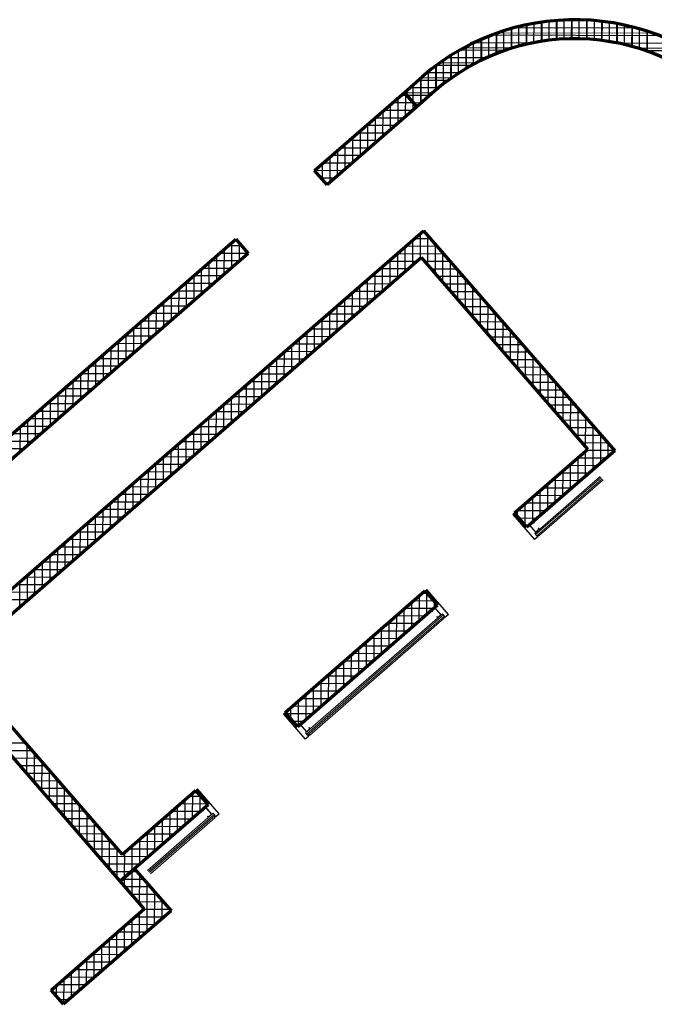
# Model space of a CAD drawing. Header units: millimetres. Extents: x 98667 to 994031, y -2704 to 533009.
# Tile 150 of 256: x 557620 to 564303, y 326993 to 337351. Entities that reach past the tile are written whole.
import ezdxf

# ---------------------------------------------------------------- set-up
doc = ezdxf.new("R2010")
doc.units = ezdxf.units.MM
for name, color, linetype, lineweight in [('A-WALL-FNSH', 1, 'Continuous', 15), ('A-WALL-FULL', 6, 'Continuous', 70), ('A-WALL-PATT', 5, 'Continuous', 15)]:
    doc.layers.add(name, color=color, linetype=linetype, lineweight=lineweight)
doc.layers.add('A-WALL-PATT-50', color=5, linetype='Continuous')

msp = doc.modelspace()

# ---------------------------------------------------------------- linework, layer by layer
at = {"layer": 'A-WALL-FNSH', "color": 251}
for p, q in [((563043, 331946), (563733, 332546)), ((563053, 331934), (563743, 332534)), ((563064, 331922), (563754, 332522)), ((563086, 331921), (563764, 332510)), ((562811, 332145), (562849, 332178)), ((563041, 331881), (562811, 332145)), ((562849, 332174), (562816, 332145)), ((562816, 332145), (563041, 331886)), ((562849, 332178), (562860, 332166)), ((562857, 332164), (562849, 332174)), ((562860, 332166), (562857, 332164)), ((562988, 332034), (563026, 332067)), ((563055, 331957), (562988, 332034)), ((563025, 332062), (562992, 332034)), ((562992, 332034), (563055, 331961)), ((563034, 332053), (563025, 332062)), ((563026, 332067), (563036, 332055)), ((563036, 332055), (563034, 332053)), ((563080, 332000), (563082, 332002)), ((563082, 332002), (563092, 331990)), ((563079, 331914), (563041, 331881)), ((563041, 331886), (563074, 331914)), ((563064, 331922), (563043, 331946)), ((563092, 331990), (563055, 331957)), ((563055, 331961), (563088, 331990)), ((563066, 331924), (563068, 331926)), ((563074, 331914), (563066, 331924)), ((563068, 331926), (563079, 331914)), ((563086, 331921), (563076, 331933)), ((563088, 331990), (563080, 332000)), ((561906, 331358), (561868, 331325)), ((561868, 331325), (561879, 331313)), ((561873, 331325), (561906, 331354)), ((561881, 331315), (561873, 331325)), ((561879, 331313), (561881, 331315)), ((562136, 331094), (561906, 331358)), ((561906, 331354), (562131, 331094)), ((562071, 331101), (561350, 330474)), ((562081, 331089), (561360, 330462)), ((562092, 331077), (561371, 330450)), ((561992, 331168), (561954, 331135)), ((561954, 331135), (561965, 331123)), ((561958, 331135), (561992, 331164)), ((561967, 331125), (561958, 331135)), ((561965, 331123), (561967, 331125)), ((562059, 331091), (561992, 331168)), ((561992, 331164), (562055, 331091)), ((562013, 331072), (562011, 331070)), ((562011, 331070), (562021, 331058)), ((562021, 331062), (562013, 331072)), ((562021, 331058), (562059, 331091)), ((562055, 331091), (562021, 331062)), ((562092, 331077), (562071, 331101)), ((562090, 331075), (562087, 331073)), ((562087, 331073), (562098, 331061)), ((562098, 331066), (562090, 331075)), ((562098, 331061), (562136, 331094)), ((562131, 331094), (562098, 331066)), ((562090, 331055), (561381, 330438)), ((562090, 331055), (562080, 331067)), ((560628, 329847), (561350, 330474)), ((560639, 329835), (561360, 330462)), ((560649, 329823), (561371, 330450)), ((560672, 329822), (561381, 330438)), ((560397, 330046), (560435, 330079)), ((560627, 329782), (560397, 330046)), ((560434, 330075), (560401, 330046)), ((560401, 330046), (560627, 329787)), ((560443, 330065), (560434, 330075)), ((560435, 330079), (560445, 330067)), ((560445, 330067), (560443, 330065)), ((560573, 329935), (560611, 329968)), ((560640, 329858), (560573, 329935)), ((560611, 329963), (560578, 329935)), ((560578, 329935), (560641, 329862)), ((560611, 329968), (560622, 329956)), ((560619, 329954), (560611, 329963)), ((560622, 329956), (560619, 329954)), ((560649, 329823), (560628, 329847)), ((560678, 329891), (560640, 329858)), ((560641, 329862), (560674, 329891)), ((560651, 329825), (560654, 329827)), ((560654, 329827), (560664, 329815)), ((560672, 329822), (560661, 329834)), ((560665, 329901), (560668, 329903)), ((560674, 329891), (560665, 329901)), ((560668, 329903), (560678, 329891)), ((560664, 329815), (560627, 329782)), ((560627, 329787), (560660, 329815)), ((560660, 329815), (560651, 329825)), ((559491, 329259), (559453, 329226)), ((559453, 329226), (559464, 329214)), ((559457, 329226), (559491, 329255)), ((559466, 329216), (559457, 329226)), ((559464, 329214), (559466, 329216)), ((559721, 328995), (559491, 329259)), ((559491, 329255), (559716, 328995)), ((559656, 329002), (558966, 328402)), ((559577, 329069), (559539, 329036)), ((559539, 329036), (559550, 329024)), ((559543, 329036), (559577, 329064)), ((559552, 329026), (559543, 329036)), ((559550, 329024), (559552, 329026)), ((559644, 328992), (559577, 329069)), ((559577, 329064), (559640, 328992)), ((559677, 328978), (559656, 329002)), ((559666, 328990), (558977, 328390)), ((559677, 328978), (558987, 328378)), ((559675, 328955), (558998, 328366)), ((559598, 328973), (559596, 328971)), ((559596, 328971), (559606, 328959)), ((559606, 328963), (559598, 328973)), ((559606, 328959), (559644, 328992)), ((559640, 328992), (559606, 328963)), ((559675, 328955), (559665, 328967)), ((559675, 328976), (559672, 328974)), ((559672, 328974), (559683, 328962)), ((559683, 328966), (559675, 328976)), ((559683, 328962), (559721, 328995)), ((559716, 328995), (559683, 328966))]:
    msp.add_line(p, q, dxfattribs=at)
at = {"layer": 'A-WALL-FULL', "color": 251, "linetype": 'ByBlock'}
for p, q in [((561672, 336585), (561857, 336749)), ((560725, 335765), (561672, 336585)), ((561672, 336585), (561800, 336434)), ((561800, 336434), (561672, 336585)), ((561988, 336598), (561800, 336434)), ((561800, 336434), (560857, 335614)), ((560857, 335614), (560725, 335765)), ((556665, 330605), (561872, 335131)), ((561872, 335131), (563886, 332814)), ((555858, 331533), (559895, 335043)), ((559895, 335043), (560026, 334892)), ((560026, 334892), (555989, 331382)), ((561852, 334849), (556947, 330585)), ((563604, 332834), (561852, 334849)), ((562830, 332162), (563604, 332834)), ((563886, 332814), (562961, 332011)), ((562961, 332011), (562830, 332162)), ((560415, 330063), (561887, 331342)), ((561887, 331342), (562018, 331191)), ((562018, 331191), (560547, 329912)), ((558679, 328288), (556665, 330605)), ((556947, 330585), (558699, 328570)), ((560547, 329912), (560415, 330063)), ((558699, 328570), (559472, 329243)), ((559472, 329243), (559603, 329092)), ((559603, 329092), (558679, 328288)), ((558679, 328288), (558830, 328419)), ((558830, 328419), (559214, 327977)), ((558932, 327997), (558679, 328288)), ((557951, 327143), (558932, 327997)), ((559214, 327977), (558082, 326993)), ((558082, 326993), (557951, 327143))]:
    msp.add_line(p, q, dxfattribs=at)
for radius, start, end in [(2455, 311.0121, 130.9899), (2255, 311.0111, 130.9996)]:
    msp.add_arc((563467, 334896), radius, start, end, dxfattribs=at)
at = {"layer": 'A-WALL-PATT', "color": 251, "linetype": 'Continuous'}
for p, q in [((562961, 337094), (562962, 337299)), ((563120, 337124), (563121, 337327)), ((563279, 337143), (563280, 337344)), ((563438, 337151), (563438, 337351)), ((563597, 337148), (563597, 337348)), ((563755, 337133), (563756, 337334)), ((563914, 337107), (563915, 337310)), ((562644, 336996), (562644, 337209)), ((564289, 337210), (562659, 337214)), ((562803, 337051), (562803, 337260)), ((564073, 337069), (564073, 337275)), ((564231, 337018), (564232, 337229)), ((562485, 336926), (562485, 337146)), ((562167, 336738), (562167, 336979)), ((562816, 337055), (562301, 337057)), ((562326, 336841), (562326, 337070)), ((564646, 337050), (564131, 337052)), ((562008, 336615), (562008, 336871)), ((562428, 336897), (562047, 336899)), ((562168, 336739), (561847, 336740)), ((561848, 336476), (561849, 336743)), ((561969, 336581), (561675, 336582)), ((561684, 336333), (561685, 336570)), ((561690, 336564), (561690, 336602)), ((561525, 336194), (561526, 336459)), ((561698, 336554), (561636, 336554)), ((561756, 336395), (561453, 336396)), ((561366, 336056), (561366, 336321)), ((561207, 335918), (561207, 336183)), ((561574, 336237), (561271, 336238)), ((561047, 335779), (561048, 336045)), ((561392, 336079), (561089, 336080)), ((560888, 335641), (560889, 335907)), ((561210, 335921), (560906, 335921)), ((561028, 335762), (560727, 335763)), ((560730, 335760), (560730, 335768)), ((561877, 335125), (561864, 335125)), ((561839, 334838), (561839, 335103)), ((559774, 334673), (559775, 334938)), ((559957, 334972), (559814, 334972)), ((559933, 334811), (559934, 334998)), ((561679, 334699), (561680, 334965)), ((562015, 334966), (561682, 334967)), ((561997, 334682), (561998, 334986)), ((559615, 334535), (559616, 334800)), ((559935, 334813), (559632, 334814)), ((561804, 334808), (561500, 334809)), ((561520, 334561), (561521, 334827)), ((562154, 334807), (561888, 334807)), ((562155, 334500), (562156, 334804)), ((559753, 334655), (559449, 334655)), ((559456, 334396), (559457, 334662)), ((561622, 334649), (561318, 334650)), ((561361, 334423), (561362, 334688)), ((562292, 334648), (562026, 334648)), ((562313, 334318), (562314, 334622)), ((559571, 334496), (559267, 334497)), ((559297, 334258), (559298, 334523)), ((561440, 334491), (561136, 334492)), ((561202, 334284), (561203, 334550)), ((562430, 334488), (562165, 334489)), ((559138, 334120), (559139, 334385)), ((561043, 334146), (561044, 334412)), ((562472, 334136), (562472, 334440)), ((559389, 334338), (559085, 334339)), ((561258, 334333), (560954, 334334)), ((562569, 334329), (562303, 334330)), ((559207, 334180), (558903, 334181)), ((558979, 333981), (558979, 334247)), ((560884, 334008), (560884, 334273)), ((562630, 333954), (562631, 334258)), ((558820, 333843), (558820, 334109)), ((560725, 333869), (560725, 334135)), ((561076, 334175), (560772, 334176)), ((562707, 334170), (562441, 334171)), ((562788, 333772), (562789, 334076)), ((558660, 333705), (558661, 333970)), ((559025, 334022), (558721, 334022)), ((560565, 333731), (560566, 333997)), ((560894, 334016), (560590, 334017)), ((562845, 334011), (562580, 334012)), ((562946, 333590), (562947, 333894)), ((558501, 333566), (558502, 333832)), ((558843, 333863), (558539, 333864)), ((560406, 333593), (560407, 333858)), ((560712, 333858), (560408, 333859)), ((562984, 333852), (562718, 333853)), ((558342, 333428), (558343, 333694)), ((558661, 333705), (558357, 333706)), ((560530, 333700), (560226, 333701)), ((560247, 333454), (560248, 333720)), ((563122, 333693), (562857, 333694)), ((563105, 333408), (563105, 333712)), ((558183, 333290), (558184, 333555)), ((560088, 333316), (560089, 333582)), ((558479, 333547), (558175, 333548)), ((560348, 333542), (560044, 333543)), ((563260, 333534), (562995, 333534)), ((563263, 333226), (563264, 333530)), ((558297, 333389), (557993, 333389)), ((558024, 333151), (558025, 333417)), ((560166, 333383), (559862, 333384)), ((559929, 333178), (559930, 333443)), ((563399, 333375), (563133, 333375)), ((563421, 333044), (563422, 333348)), ((557865, 333013), (557865, 333279)), ((559770, 333039), (559771, 333305)), ((558115, 333230), (557811, 333231)), ((559611, 332901), (559611, 333167)), ((559984, 333225), (559680, 333226)), ((563537, 333215), (563272, 333216)), ((563579, 332862), (563580, 333166)), ((557933, 333072), (557629, 333073)), ((557706, 332875), (557706, 333140)), ((559802, 333067), (559498, 333068)), ((563676, 333056), (563410, 333057)), ((559452, 332763), (559452, 333028)), ((563738, 332686), (563738, 332984)), ((557751, 332914), (557447, 332915)), ((559292, 332624), (559293, 332890)), ((559620, 332909), (559316, 332910)), ((563814, 332897), (563548, 332898)), ((559133, 332486), (559134, 332752)), ((559438, 332750), (559134, 332751)), ((563798, 332738), (563494, 332739)), ((563578, 332547), (563579, 332813)), ((563419, 332409), (563420, 332675)), ((559255, 332592), (558952, 332593)), ((558974, 332348), (558975, 332613)), ((563260, 332271), (563261, 332536)), ((563616, 332580), (563312, 332581)), ((559073, 332434), (558770, 332435)), ((558815, 332209), (558816, 332475)), ((563434, 332422), (563130, 332423)), ((558656, 332071), (558657, 332337)), ((563101, 332132), (563102, 332398)), ((558891, 332276), (558588, 332277)), ((562942, 332033), (562943, 332260)), ((563252, 332264), (562948, 332265)), ((558709, 332117), (558405, 332118)), ((558497, 331933), (558498, 332198)), ((563070, 332105), (562879, 332106)), ((558338, 331794), (558338, 332060)), ((558179, 331656), (558179, 331922)), ((558527, 331959), (558223, 331960)), ((558345, 331801), (558041, 331802)), ((558019, 331518), (558020, 331783)), ((558163, 331643), (557859, 331644)), ((557860, 331379), (557861, 331645)), ((557981, 331484), (557677, 331485)), ((557701, 331241), (557702, 331507)), ((557799, 331326), (557495, 331327)), ((561828, 331026), (561829, 331291)), ((561911, 331315), (561856, 331315)), ((561987, 331164), (561987, 331226)), ((561669, 330887), (561670, 331153)), ((561978, 331156), (561674, 331157)), ((561796, 330998), (561492, 330999)), ((561510, 330749), (561510, 331014)), ((561351, 330611), (561351, 330876)), ((561614, 330839), (561310, 330840)), ((561432, 330681), (561128, 330682)), ((561192, 330472), (561192, 330738)), ((561032, 330334), (561033, 330600)), ((560873, 330196), (560874, 330461)), ((561250, 330523), (560946, 330524)), ((561068, 330365), (560764, 330366)), ((560714, 330057), (560715, 330323)), ((560555, 329919), (560556, 330185)), ((560886, 330206), (560582, 330207)), ((560704, 330048), (560427, 330049)), ((557683, 329739), (557417, 329740)), ((557696, 329419), (557697, 329723)), ((557821, 329580), (557555, 329581)), ((557854, 329237), (557855, 329541)), ((557959, 329421), (557694, 329422)), ((558013, 329055), (558013, 329358)), ((558098, 329262), (557832, 329262)), ((559441, 328951), (559442, 329216)), ((558236, 329103), (557970, 329103)), ((558171, 328873), (558172, 329176)), ((559282, 328812), (559283, 329078)), ((559597, 329099), (559308, 329100)), ((559600, 329089), (559600, 329095)), ((558374, 328943), (558109, 328944)), ((558329, 328691), (558330, 328994)), ((559123, 328674), (559124, 328939)), ((559429, 328940), (559126, 328941)), ((558487, 328508), (558488, 328812)), ((558964, 328536), (558964, 328801)), ((558513, 328784), (558247, 328785)), ((559247, 328782), (558944, 328783)), ((558651, 328625), (558385, 328626)), ((558646, 328326), (558646, 328630)), ((559065, 328624), (558762, 328625)), ((558805, 328397), (558805, 328663)), ((558883, 328466), (558524, 328467)), ((558804, 328144), (558805, 328397)), ((558701, 328307), (558662, 328308)), ((558928, 328307), (558701, 328307)), ((558962, 327757), (558963, 328266)), ((559066, 328148), (558800, 328148)), ((559121, 327895), (559121, 328084)), ((559204, 327989), (558924, 327989)), ((558802, 327619), (558803, 327884)), ((559046, 327830), (558742, 327831)), ((558864, 327672), (558560, 327673)), ((558643, 327480), (558644, 327746)), ((558484, 327342), (558485, 327608)), ((558325, 327204), (558326, 327469)), ((558682, 327514), (558378, 327515)), ((558500, 327356), (558196, 327356)), ((558166, 327065), (558167, 327331)), ((558007, 327079), (558007, 327193)), ((558318, 327197), (558014, 327198)), ((558136, 327039), (558041, 327039))]:
    msp.add_line(p, q, dxfattribs=at)
at = {"layer": 'A-WALL-PATT-50', "color": 251, "linetype": 'Continuous'}
for p, q in [((562956, 337093), (562957, 337298)), ((563035, 337110), (563036, 337313)), ((563115, 337124), (563115, 337326)), ((563194, 337135), (563195, 337336)), ((563675, 337343), (563273, 337344)), ((563274, 337143), (563274, 337344)), ((563353, 337148), (563354, 337349)), ((563432, 337151), (563433, 337351)), ((563512, 337151), (563512, 337351)), ((563591, 337148), (563592, 337348)), ((563671, 337142), (563671, 337343)), ((563750, 337134), (563750, 337335)), ((563829, 337122), (563830, 337324)), ((563909, 337108), (563909, 337311)), ((563988, 337090), (563988, 337295)), ((564364, 337182), (562584, 337187)), ((562638, 336993), (562639, 337207)), ((562718, 337023), (562718, 337234)), ((562797, 337049), (562798, 337258)), ((564124, 337262), (562824, 337266)), ((562877, 337073), (562877, 337279)), ((564067, 337070), (564068, 337277)), ((564147, 337047), (564147, 337255)), ((564226, 337020), (564226, 337231)), ((562400, 336883), (562400, 337107)), ((563019, 337106), (562402, 337108)), ((562479, 336923), (562480, 337144)), ((562559, 336960), (562559, 337177)), ((564545, 337102), (563928, 337104)), ((562161, 336735), (562162, 336976)), ((562241, 336789), (562241, 337023)), ((562731, 337028), (562251, 337029)), ((562320, 336838), (562321, 337067)), ((564695, 337022), (564216, 337024)), ((562376, 336870), (562008, 336871)), ((562082, 336675), (562082, 336923)), ((562533, 336949), (562122, 336950)), ((562244, 336791), (561907, 336792)), ((561923, 336541), (561923, 336805)), ((562002, 336611), (562003, 336867)), ((561764, 336477), (561764, 336667)), ((562130, 336712), (561815, 336713)), ((561843, 336471), (561844, 336738)), ((561684, 336333), (561685, 336570)), ((561685, 336570), (561685, 336597)), ((562029, 336633), (561726, 336634)), ((561525, 336194), (561526, 336459)), ((561765, 336475), (561545, 336475)), ((561604, 336264), (561605, 336528)), ((561698, 336554), (561636, 336554)), ((561937, 336554), (561698, 336554)), ((561763, 336402), (561764, 336477)), ((561847, 336474), (561765, 336475)), ((561445, 336125), (561446, 336390)), ((561756, 336395), (561453, 336396)), ((561286, 335987), (561287, 336252)), ((561665, 336316), (561362, 336317)), ((561366, 336056), (561366, 336321)), ((561483, 336158), (561180, 336159)), ((561207, 335918), (561207, 336183)), ((561574, 336237), (561271, 336238)), ((561047, 335779), (561048, 336045)), ((561392, 336079), (561089, 336080)), ((561127, 335849), (561128, 336114)), ((560968, 335710), (560969, 335976)), ((561301, 336000), (560997, 336001)), ((560809, 335668), (560809, 335837)), ((561119, 335841), (560815, 335842)), ((560888, 335641), (560889, 335907)), ((561210, 335921), (560906, 335921)), ((561028, 335762), (560727, 335763)), ((560730, 335760), (560730, 335768)), ((560937, 335683), (560796, 335684)), ((561877, 335125), (561864, 335125)), ((559854, 334742), (559855, 335008)), ((561759, 334769), (561760, 335034)), ((561946, 335045), (561773, 335046)), ((561839, 334838), (561839, 335103)), ((561918, 334773), (561919, 335077)), ((559774, 334673), (559775, 334938)), ((559957, 334972), (559814, 334972)), ((559933, 334811), (559934, 334998)), ((560013, 334880), (560013, 334907)), ((561679, 334699), (561680, 334965)), ((562015, 334966), (561682, 334967)), ((561997, 334682), (561998, 334986)), ((559615, 334535), (559616, 334800)), ((559935, 334813), (559632, 334814)), ((559695, 334604), (559695, 334869)), ((560026, 334892), (559723, 334893)), ((561804, 334808), (561500, 334809)), ((561520, 334561), (561521, 334827)), ((562085, 334886), (561591, 334888)), ((561600, 334630), (561601, 334896)), ((562154, 334807), (561888, 334807)), ((562076, 334591), (562077, 334895)), ((562155, 334500), (562156, 334804)), ((559536, 334465), (559536, 334731)), ((559844, 334734), (559540, 334735)), ((561713, 334729), (561409, 334729)), ((561441, 334492), (561441, 334758)), ((562223, 334727), (561957, 334728)), ((562234, 334409), (562235, 334713)), ((559376, 334327), (559377, 334593)), ((559753, 334655), (559449, 334655)), ((559456, 334396), (559457, 334662)), ((561282, 334354), (561282, 334619)), ((561622, 334649), (561318, 334650)), ((561361, 334423), (561362, 334688)), ((562292, 334648), (562026, 334648)), ((562313, 334318), (562314, 334622)), ((559571, 334496), (559267, 334497)), ((559297, 334258), (559298, 334523)), ((559662, 334575), (559358, 334576)), ((561440, 334491), (561136, 334492)), ((561202, 334284), (561203, 334550)), ((561531, 334570), (561227, 334571)), ((562361, 334568), (562096, 334569)), ((562430, 334488), (562165, 334489)), ((562392, 334227), (562393, 334531)), ((559138, 334120), (559139, 334385)), ((559480, 334417), (559176, 334418)), ((559217, 334189), (559218, 334454)), ((561043, 334146), (561044, 334412)), ((561349, 334412), (561045, 334413)), ((561122, 334215), (561123, 334481)), ((562500, 334409), (562234, 334410)), ((562472, 334136), (562472, 334440)), ((559058, 334050), (559059, 334316)), ((559389, 334338), (559085, 334339)), ((561258, 334333), (560954, 334334)), ((560963, 334077), (560964, 334343)), ((562569, 334329), (562303, 334330)), ((562551, 334045), (562552, 334349)), ((558899, 333912), (558900, 334178)), ((559207, 334180), (558903, 334181)), ((558979, 333981), (558979, 334247)), ((559298, 334259), (558994, 334260)), ((560804, 333939), (560805, 334204)), ((561167, 334254), (560863, 334255)), ((560884, 334008), (560884, 334273)), ((562638, 334250), (562372, 334251)), ((562630, 333954), (562631, 334258)), ((559116, 334101), (558812, 334102)), ((558820, 333843), (558820, 334109)), ((560985, 334096), (560681, 334096)), ((560725, 333869), (560725, 334135)), ((561076, 334175), (560772, 334176)), ((562707, 334170), (562441, 334171)), ((562776, 334091), (562511, 334091)), ((562709, 333863), (562710, 334167)), ((562788, 333772), (562789, 334076)), ((558660, 333705), (558661, 333970)), ((559025, 334022), (558721, 334022)), ((558740, 333774), (558741, 334039)), ((560565, 333731), (560566, 333997)), ((560894, 334016), (560590, 334017)), ((560645, 333800), (560646, 334066)), ((562845, 334011), (562580, 334012)), ((562867, 333681), (562868, 333985)), ((558581, 333635), (558582, 333901)), ((558934, 333942), (558630, 333943)), ((560486, 333662), (560487, 333928)), ((560803, 333937), (560499, 333938)), ((562915, 333932), (562649, 333932)), ((562946, 333590), (562947, 333894)), ((558422, 333497), (558422, 333763)), ((558752, 333784), (558448, 333785)), ((558501, 333566), (558502, 333832)), ((558843, 333863), (558539, 333864)), ((560621, 333779), (560317, 333780)), ((560327, 333524), (560328, 333789)), ((560406, 333593), (560407, 333858)), ((560712, 333858), (560408, 333859)), ((562984, 333852), (562718, 333853)), ((563053, 333772), (562787, 333773)), ((563025, 333499), (563026, 333803)), ((558342, 333428), (558343, 333694)), ((558661, 333705), (558357, 333706)), ((560530, 333700), (560226, 333701)), ((560247, 333454), (560248, 333720)), ((563122, 333693), (562857, 333694)), ((563105, 333408), (563105, 333712)), ((558183, 333290), (558184, 333555)), ((558263, 333359), (558263, 333624)), ((558570, 333626), (558266, 333627)), ((560088, 333316), (560089, 333582)), ((560439, 333621), (560135, 333622)), ((560168, 333385), (560168, 333651)), ((563191, 333613), (562926, 333614)), ((563184, 333317), (563185, 333621)), ((558388, 333468), (558084, 333469)), ((558103, 333220), (558104, 333486)), ((558479, 333547), (558175, 333548)), ((560257, 333463), (559953, 333463)), ((560009, 333247), (560009, 333513)), ((560348, 333542), (560044, 333543)), ((563260, 333534), (562995, 333534)), ((563330, 333454), (563064, 333455)), ((563263, 333226), (563264, 333530)), ((557944, 333082), (557945, 333348)), ((558297, 333389), (557993, 333389)), ((558024, 333151), (558025, 333417)), ((559849, 333109), (559850, 333374)), ((560166, 333383), (559862, 333384)), ((559929, 333178), (559930, 333443)), ((563399, 333375), (563133, 333375)), ((563342, 333135), (563343, 333439)), ((563421, 333044), (563422, 333348)), ((557865, 333013), (557865, 333279)), ((558206, 333309), (557902, 333310)), ((559770, 333039), (559771, 333305)), ((560075, 333304), (559771, 333305)), ((563468, 333295), (563202, 333296)), ((563500, 332953), (563501, 333257)), ((558024, 333151), (557720, 333152)), ((557785, 332944), (557786, 333209)), ((558115, 333230), (557811, 333231)), ((559893, 333146), (559589, 333147)), ((559611, 332901), (559611, 333167)), ((559984, 333225), (559680, 333226)), ((559690, 332970), (559691, 333236)), ((563537, 333215), (563272, 333216)), ((563579, 332862), (563580, 333166)), ((557626, 332805), (557627, 333071)), ((557933, 333072), (557629, 333073)), ((557706, 332875), (557706, 333140)), ((559802, 333067), (559498, 333068)), ((559531, 332832), (559532, 333097)), ((563606, 333136), (563341, 333137)), ((563676, 333056), (563410, 333057)), ((563658, 332616), (563659, 333075)), ((557842, 332993), (557538, 332994)), ((559372, 332694), (559373, 332959)), ((559711, 332988), (559407, 332989)), ((559452, 332763), (559452, 333028)), ((563745, 332977), (563479, 332977)), ((563738, 332686), (563738, 332984)), ((557660, 332835), (557356, 332836)), ((557751, 332914), (557447, 332915)), ((559529, 332830), (559225, 332830)), ((559292, 332624), (559293, 332890)), ((559620, 332909), (559316, 332910)), ((563814, 332897), (563548, 332898)), ((563817, 332755), (563818, 332893)), ((559133, 332486), (559134, 332752)), ((559438, 332750), (559134, 332751)), ((559213, 332555), (559214, 332821)), ((563798, 332738), (563494, 332739)), ((563499, 332478), (563500, 332744)), ((563578, 332547), (563579, 332813)), ((563883, 332818), (563585, 332818)), ((559346, 332671), (559043, 332672)), ((559054, 332417), (559054, 332682)), ((563707, 332659), (563403, 332660)), ((563419, 332409), (563420, 332675)), ((558895, 332279), (558895, 332544)), ((559255, 332592), (558952, 332593)), ((558974, 332348), (558975, 332613)), ((563260, 332271), (563261, 332536)), ((563616, 332580), (563312, 332581)), ((563340, 332340), (563341, 332605)), ((559073, 332434), (558770, 332435)), ((558815, 332209), (558816, 332475)), ((559164, 332513), (558861, 332514)), ((563434, 332422), (563130, 332423)), ((563181, 332201), (563181, 332467)), ((563525, 332501), (563221, 332502)), ((558656, 332071), (558657, 332337)), ((558982, 332355), (558679, 332356)), ((558735, 332140), (558736, 332406)), ((563022, 332063), (563022, 332329)), ((563343, 332343), (563039, 332344)), ((563101, 332132), (563102, 332398)), ((558576, 332002), (558577, 332267)), ((558891, 332276), (558588, 332277)), ((562942, 332033), (562943, 332260)), ((563252, 332264), (562948, 332265)), ((558709, 332117), (558405, 332118)), ((558417, 331863), (558418, 332129)), ((558497, 331933), (558498, 332198)), ((558800, 332197), (558497, 332197)), ((563161, 332185), (562857, 332185)), ((562863, 332124), (562863, 332190)), ((563070, 332105), (562879, 332106)), ((558618, 332038), (558314, 332039)), ((558338, 331794), (558338, 332060)), ((562979, 332026), (562948, 332026)), ((558179, 331656), (558179, 331922)), ((558527, 331959), (558223, 331960)), ((558258, 331725), (558259, 331991)), ((558345, 331801), (558041, 331802)), ((558099, 331587), (558100, 331852)), ((558436, 331880), (558132, 331881)), ((557940, 331448), (557941, 331714)), ((558254, 331722), (557950, 331723)), ((558019, 331518), (558020, 331783)), ((558163, 331643), (557859, 331644)), ((557860, 331379), (557861, 331645)), ((557981, 331484), (557677, 331485)), ((557701, 331241), (557702, 331507)), ((558072, 331564), (557768, 331564)), ((557781, 331310), (557781, 331576)), ((557890, 331405), (557586, 331406)), ((557622, 331172), (557622, 331437)), ((557799, 331326), (557495, 331327)), ((561828, 331026), (561829, 331291)), ((561911, 331315), (561856, 331315)), ((561908, 331095), (561908, 331318)), ((557708, 331247), (557404, 331248)), ((561748, 330956), (561749, 331222)), ((561979, 331235), (561765, 331236)), ((561987, 331164), (561987, 331226)), ((561887, 331077), (561583, 331078)), ((561589, 330818), (561590, 331084)), ((561669, 330887), (561670, 331153)), ((561978, 331156), (561674, 331157)), ((561796, 330998), (561492, 330999)), ((561510, 330749), (561510, 331014)), ((561351, 330611), (561351, 330876)), ((561705, 330919), (561401, 330919)), ((561430, 330680), (561431, 330945)), ((561523, 330760), (561219, 330761)), ((561271, 330541), (561272, 330807)), ((561614, 330839), (561310, 330840)), ((561112, 330403), (561113, 330669)), ((561432, 330681), (561128, 330682)), ((561192, 330472), (561192, 330738)), ((561032, 330334), (561033, 330600)), ((561341, 330602), (561037, 330603)), ((560873, 330196), (560874, 330461)), ((561250, 330523), (560946, 330524)), ((560953, 330265), (560954, 330530)), ((561068, 330365), (560764, 330366)), ((560794, 330126), (560794, 330392)), ((561159, 330444), (560855, 330445)), ((560635, 329988), (560635, 330254)), ((560977, 330286), (560673, 330286)), ((560714, 330057), (560715, 330323)), ((560555, 329919), (560556, 330185)), ((560886, 330206), (560582, 330207)), ((560704, 330048), (560427, 330049)), ((560476, 329993), (560476, 330115)), ((560795, 330127), (560491, 330128)), ((560613, 329969), (560497, 329969)), ((557683, 329739), (557417, 329740)), ((557696, 329419), (557697, 329723)), ((557752, 329659), (557486, 329660)), ((557775, 329328), (557776, 329632)), ((557821, 329580), (557555, 329581)), ((557854, 329237), (557855, 329541)), ((557890, 329500), (557624, 329501)), ((557959, 329421), (557694, 329422)), ((557933, 329146), (557934, 329449)), ((558028, 329341), (557763, 329342)), ((558013, 329055), (558013, 329358)), ((558098, 329262), (557832, 329262)), ((558092, 328964), (558093, 329267)), ((559441, 328951), (559442, 329216)), ((558167, 329182), (557901, 329183)), ((558236, 329103), (557970, 329103)), ((558171, 328873), (558172, 329176)), ((559361, 328881), (559362, 329147)), ((559528, 329178), (559399, 329179)), ((559521, 329020), (559521, 329186)), ((558305, 329023), (558039, 329024)), ((558250, 328782), (558251, 329085)), ((559202, 328743), (559203, 329009)), ((559521, 329020), (559217, 329020)), ((559282, 328812), (559283, 329078)), ((559597, 329099), (559308, 329100)), ((559600, 329089), (559600, 329095)), ((558374, 328943), (558109, 328944)), ((558329, 328691), (558330, 328994)), ((558408, 328600), (558409, 328903)), ((559123, 328674), (559124, 328939)), ((559429, 328940), (559126, 328941)), ((558443, 328864), (558178, 328865)), ((558487, 328508), (558488, 328812)), ((558964, 328536), (558964, 328801)), ((559338, 328861), (559035, 328862)), ((559043, 328605), (559044, 328870)), ((558513, 328784), (558247, 328785)), ((558582, 328705), (558316, 328705)), ((558566, 328417), (558567, 328721)), ((559156, 328703), (558853, 328704)), ((558884, 328466), (558885, 328732)), ((559247, 328782), (558944, 328783)), ((558651, 328625), (558385, 328626)), ((558646, 328326), (558646, 328630)), ((558725, 328328), (558726, 328594)), ((559065, 328624), (558762, 328625)), ((558805, 328397), (558805, 328663)), ((558974, 328545), (558454, 328546)), ((558883, 328466), (558524, 328467)), ((558792, 328387), (558593, 328387)), ((558858, 328386), (558792, 328387)), ((558804, 328144), (558805, 328397)), ((558701, 328307), (558662, 328308)), ((558928, 328307), (558701, 328307)), ((558725, 328235), (558725, 328328)), ((558883, 328053), (558884, 328357)), ((558997, 328227), (558731, 328228)), ((558962, 327757), (558963, 328266)), ((559041, 327826), (559042, 328175)), ((559066, 328148), (558800, 328148)), ((559135, 328068), (558869, 328069)), ((559121, 327895), (559121, 328084)), ((559204, 327989), (558924, 327989)), ((559200, 327965), (559200, 327993)), ((558802, 327619), (558803, 327884)), ((559137, 327909), (558833, 327910)), ((558882, 327688), (558883, 327954)), ((558723, 327550), (558724, 327815)), ((559046, 327830), (558742, 327831)), ((558864, 327672), (558560, 327673)), ((558564, 327411), (558564, 327677)), ((558643, 327480), (558644, 327746)), ((558955, 327751), (558651, 327752)), ((558773, 327593), (558469, 327594)), ((558484, 327342), (558485, 327608)), ((558325, 327204), (558326, 327469)), ((558682, 327514), (558378, 327515)), ((558405, 327273), (558405, 327539)), ((558500, 327356), (558196, 327356)), ((558245, 327135), (558246, 327400)), ((558591, 327435), (558287, 327435)), ((558086, 326996), (558087, 327262)), ((558409, 327276), (558105, 327277)), ((558166, 327065), (558167, 327331)), ((558007, 327079), (558007, 327193)), ((558318, 327197), (558014, 327198)), ((558227, 327118), (557972, 327119)), ((558136, 327039), (558041, 327039))]:
    msp.add_line(p, q, dxfattribs=at)

doc.saveas('drawing.dxf')
